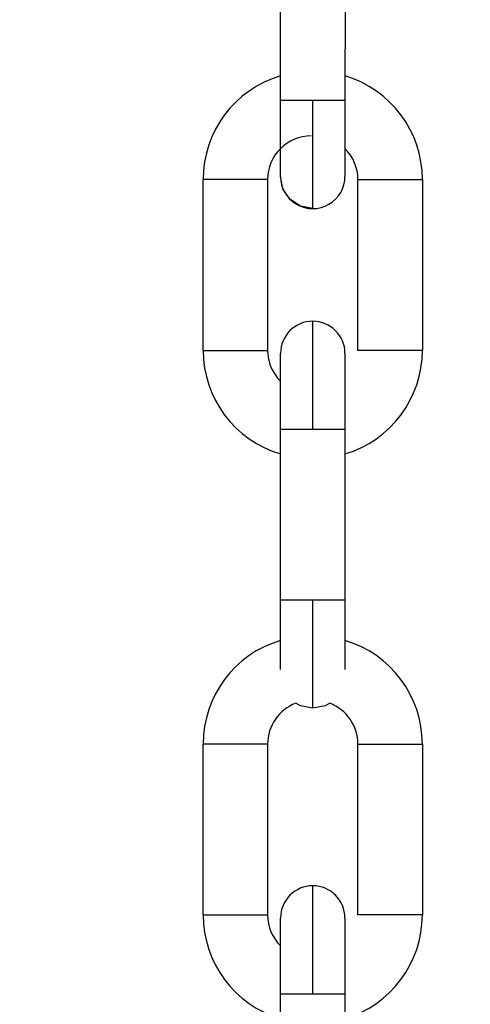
# Model space of a CAD drawing. Header units: inches. Extents: x 170 to 288, y 234 to 248.
# Tile 106 of 192: x 186.075 to 186.1116, y 243.9521 to 244.0323. Entities that reach past the tile are written whole.
import ezdxf

# ---------------------------------------------------------------- set-up
doc = ezdxf.new("R2010")
doc.units = ezdxf.units.IN
doc.header["$LTSCALE"] = 0.25
doc.header["$MEASUREMENT"] = 0
doc.layers.add('ANNOTATIONS', color=1, linetype='Continuous')
doc.layers.add('SLIM E GUIDE MOTOR LH', color=7, linetype='Continuous')
doc.styles.add('ARIAL', font='arial.ttf', dxfattribs={"height": 0.09375})
doc.dimstyles.new('STANDARD$0', dxfattribs={"dimtxt": 0.09375, "dimasz": 0.09375, "dimexe": 0.03125, "dimexo": 0.046875, "dimgap": 0.09, "dimtad": 0, "dimtih": 1, "dimtoh": 1, "dimdec": 4, "dimzin": 0, "dimdsep": 46, "dimtxsty": 'ARIAL', "dimcen": 0.09, "dimadec": 0, "dimazin": 0, "dimtfac": 1, "dimtdec": 4, "dimtofl": 0, "dimtmove": 0, "dimatfit": 1, "dimfxl": 1, "dimtolj": 1, "dimtzin": 0, "dimarcsym": 0})

# ---------------------------------------------------------------- blocks, each defined once
blk = doc.blocks.new('*D11')
at = {"layer": 'ANNOTATIONS', "color": 0, "lineweight": -2, "transparency": 16777216}
for p, q in [((185.6191465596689, 244.1437778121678), (187.0176164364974, 244.1437778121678)), ((186.9863664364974, 244.0500278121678), (186.9863664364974, 242.3590412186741)), ((186.9863664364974, 240.2331944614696), (186.9863664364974, 241.9241810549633)), ((185.7089299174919, 240.1394444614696), (187.0176164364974, 240.1394444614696))]:
    blk.add_line(p, q, dxfattribs=at)
at = {"layer": 'ANNOTATIONS', "color": 0, "transparency": 16777216}
for points in [[(186.9707414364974, 244.0500278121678), (187.0019914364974, 244.0500278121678), (186.9863664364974, 244.1437778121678)], [(186.9707414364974, 240.2331944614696), (187.0019914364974, 240.2331944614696), (186.9863664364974, 240.1394444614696)]]:
    blk.add_solid(points, dxfattribs=at)
at = {"layer": 'defpoints', "color": 0, "transparency": 16777216}
for p in [(185.5722715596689, 244.1437778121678), (186.9863664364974, 244.1437778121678), (185.6620549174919, 240.1394444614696)]:
    blk.add_point(p, dxfattribs=at)
at = {"layer": 'ANNOTATIONS', "color": 0, "transparency": 16777216, "insert": (186.9863664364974, 242.1416111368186), "char_height": 0.09375, "attachment_point": 5, "style": 'ARIAL'}
blk.add_mtext('\\A1;OPENING \\PHEIGHT', dxfattribs=at)

msp = doc.modelspace()

# ---------------------------------------------------------------- linework, layer by layer
at = {"layer": 'SLIM E GUIDE MOTOR LH'}
for p, q in [((186.0961911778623, 244.0256718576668), (186.0961914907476, 244.0395826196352)), ((186.1014408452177, 244.0395825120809), (186.1014405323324, 244.0256717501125)), ((186.0898915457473, 244.0053411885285), (186.0898918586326, 244.0192519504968)), ((186.0951412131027, 244.0192518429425), (186.0951409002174, 244.0053410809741)), ((186.1024900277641, 244.0053409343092), (186.1024902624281, 244.0192516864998)), ((186.1077396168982, 244.0192515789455), (186.1077393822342, 244.0053408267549)), ((186.0961903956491, 243.9850104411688), (186.0961906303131, 243.9989212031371)), ((186.1014399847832, 243.9989210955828), (186.1014397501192, 243.9850103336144)), ((186.0898906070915, 243.9593857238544), (186.0898909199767, 243.9732964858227)), ((186.0951402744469, 243.9732963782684), (186.0951399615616, 243.9593856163)), ((186.1024890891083, 243.9593854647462), (186.1024893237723, 243.9732962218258)), ((186.1077386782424, 243.9732961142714), (186.1077384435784, 243.9593853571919)), ((186.0961894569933, 243.9390549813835), (186.0961896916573, 243.9529657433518)), ((186.1014390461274, 243.9529656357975), (186.1014388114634, 243.9390548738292))]:
    msp.add_line(p, q, dxfattribs=at)
at = {"layer": 'SLIM E GUIDE MOTOR LH', "flags": 128}
for points in [[(186.096191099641, 244.0195037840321), (186.096191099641, 244.0222450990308), (186.0961911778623, 244.023311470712), (186.0961911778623, 244.0256718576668)], [(186.098815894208, 244.0256718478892), (186.0978114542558, 244.0256718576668), (186.0969599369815, 244.0256718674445), (186.0963910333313, 244.0256718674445), (186.0961911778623, 244.0256718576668)], [(186.0988156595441, 244.0168790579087), (186.0988157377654, 244.0170480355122), (186.0988157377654, 244.0207868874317), (186.0988158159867, 244.0223070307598), (186.0988158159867, 244.0239564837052), (186.098815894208, 244.0256718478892)], [(186.1014405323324, 244.0256717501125), (186.1012407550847, 244.0256717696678), (186.1006717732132, 244.0256717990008), (186.0998202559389, 244.0256718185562), (186.098815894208, 244.0256718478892)], [(186.1014405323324, 244.0256717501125), (186.1014405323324, 244.0233113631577), (186.1014404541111, 244.0222449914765), (186.1014404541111, 244.0195036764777)], [(186.0988156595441, 244.0168790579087), (186.0978112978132, 244.0170788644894), (186.0969597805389, 244.0176478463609), (186.0963908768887, 244.0184993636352), (186.096191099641, 244.0195037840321)], [(186.0951412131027, 244.0192518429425), (186.094941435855, 244.0192518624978), (186.0943724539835, 244.0192518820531), (186.0935209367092, 244.0192519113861), (186.092516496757, 244.0192519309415), (186.0915121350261, 244.0192519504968), (186.0906606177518, 244.0192519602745), (186.0900916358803, 244.0192519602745), (186.0898918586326, 244.0192519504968)], [(186.1024902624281, 244.0192516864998), (186.1026900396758, 244.0192517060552), (186.1032590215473, 244.0192517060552), (186.1041105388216, 244.0192516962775), (186.1051149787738, 244.0192516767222), (186.1061193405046, 244.0192516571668), (186.106970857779, 244.0192516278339), (186.1075398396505, 244.0192515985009), (186.1077396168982, 244.0192515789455)], [(186.0988153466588, 243.9989211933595), (186.0988153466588, 244.0006365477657), (186.0988154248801, 244.0022859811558), (186.0988154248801, 244.0051384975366), (186.0988155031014, 244.0062319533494), (186.0988155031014, 244.0077137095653)], [(186.0898915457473, 244.0053411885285), (186.0900914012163, 244.0053411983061), (186.0906603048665, 244.0053411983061), (186.0915118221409, 244.0053411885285), (186.0935207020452, 244.0053411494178), (186.0943721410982, 244.0053411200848), (186.0949411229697, 244.0053411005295), (186.0951409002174, 244.0053410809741)], [(186.0961907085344, 244.0032824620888), (186.0961907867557, 244.0040495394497), (186.0961907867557, 244.0050890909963)], [(186.1014401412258, 244.0050889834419), (186.1014401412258, 244.004049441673), (186.1014400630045, 244.0032823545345)], [(186.1077393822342, 244.0053408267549), (186.1075395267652, 244.0053408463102), (186.106970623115, 244.0053408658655), (186.1061191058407, 244.0053408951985), (186.1041102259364, 244.0053409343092), (186.1032587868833, 244.0053409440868), (186.1026898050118, 244.0053409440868), (186.1024900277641, 244.0053409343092)], [(186.0961906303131, 243.9989212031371), (186.0961907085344, 244.0001245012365), (186.0961907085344, 244.0032825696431), (186.0961907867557, 244.004049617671)], [(186.1014401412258, 244.0040495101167), (186.1014400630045, 244.0032824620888), (186.1014400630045, 244.0001243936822), (186.1014399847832, 243.9989210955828)], [(186.1014400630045, 244.0001242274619), (186.1014399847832, 243.9989209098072)], [(186.0961906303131, 243.9989212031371), (186.0963904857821, 243.9989212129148), (186.0978109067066, 243.9989212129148), (186.0988153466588, 243.9989211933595)], [(186.0988153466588, 243.9989211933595), (186.099819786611, 243.9989211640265), (186.100671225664, 243.9989211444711), (186.1012402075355, 243.9989211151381), (186.1014399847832, 243.9989210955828)], [(186.0961902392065, 243.9793564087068), (186.0961902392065, 243.9798819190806), (186.0961903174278, 243.9806489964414), (186.0961903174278, 243.9838071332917), (186.0961903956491, 243.9850104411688)], [(186.0988150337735, 243.9850104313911), (186.0978105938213, 243.9850104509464), (186.0969591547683, 243.9850104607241), (186.0963901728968, 243.9850104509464), (186.0961903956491, 243.9850104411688)], [(186.0988148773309, 243.9762176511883), (186.0988148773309, 243.9776995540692), (186.0988149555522, 243.9787930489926), (186.0988149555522, 243.9816456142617), (186.0988150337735, 243.9832950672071), (186.0988150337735, 243.9850104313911)], [(186.1014397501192, 243.9850103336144), (186.1012398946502, 243.9850103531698), (186.100670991, 243.9850103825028), (186.0998194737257, 243.9850104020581), (186.0988150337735, 243.9850104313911)], [(186.1014397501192, 243.9850103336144), (186.1014396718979, 243.9838070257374), (186.1014396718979, 243.9815835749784), (186.1014395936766, 243.9806488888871), (186.1014395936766, 243.9793563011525)], [(186.0988148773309, 243.9762176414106), (186.0978104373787, 243.976417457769), (186.0974287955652, 243.9766135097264)], [(186.1001974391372, 243.9766112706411), (186.0998193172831, 243.9764174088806), (186.0988148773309, 243.9762176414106)], [(186.1002009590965, 243.9766134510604), (186.0998193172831, 243.9764174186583)], [(186.0951402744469, 243.9732963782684), (186.0949404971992, 243.9732963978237), (186.0943715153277, 243.9732964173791), (186.0935199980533, 243.973296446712), (186.0925155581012, 243.9732964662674), (186.0915111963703, 243.9732964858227), (186.090659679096, 243.9732964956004), (186.0900906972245, 243.9732964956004), (186.0898909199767, 243.9732964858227)], [(186.1024893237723, 243.9732962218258), (186.10268910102, 243.9732962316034), (186.1032580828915, 243.9732962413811), (186.1041096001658, 243.9732962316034), (186.105114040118, 243.9732962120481), (186.1061184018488, 243.9732961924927), (186.1069699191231, 243.9732961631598), (186.1075389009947, 243.9732961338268), (186.1077386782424, 243.9732961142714)], [(186.098814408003, 243.9529657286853), (186.098814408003, 243.9546810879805), (186.0988144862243, 243.9563305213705), (186.0988144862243, 243.9591830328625), (186.0988145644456, 243.9602764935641), (186.0988145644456, 243.96175824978)], [(186.0898906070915, 243.9593857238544), (186.0900904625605, 243.959385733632), (186.0906593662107, 243.959385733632), (186.091510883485, 243.9593857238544), (186.0925153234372, 243.9593857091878), (186.0935197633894, 243.9593856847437), (186.0943712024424, 243.9593856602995), (186.0949401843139, 243.9593856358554), (186.0951399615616, 243.9593856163)], [(186.1077384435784, 243.9593853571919), (186.1075385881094, 243.9593853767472), (186.1069696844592, 243.9593854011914), (186.1061181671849, 243.9593854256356), (186.1051137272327, 243.9593854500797), (186.1041092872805, 243.9593854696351), (186.1032578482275, 243.9593854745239), (186.102688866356, 243.9593854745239), (186.1024890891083, 243.9593854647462)], [(186.0961897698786, 243.9573270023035), (186.0961898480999, 243.9580940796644), (186.0961898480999, 243.9591336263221)], [(186.10143920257, 243.9591335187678), (186.10143920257, 243.9580939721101), (186.1014391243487, 243.9573268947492), (186.1014391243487, 243.9541687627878), (186.1014390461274, 243.9529654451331)], [(186.0961896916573, 243.9529657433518), (186.0961897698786, 243.9541690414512), (186.0961897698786, 243.957327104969), (186.0961898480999, 243.9580941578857)], [(186.10143920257, 243.9580940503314), (186.1014391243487, 243.9573269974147)], [(186.1014391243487, 243.9541689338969), (186.1014390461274, 243.9529656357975)], [(186.0961896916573, 243.9529657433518), (186.0963895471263, 243.9529657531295), (186.0969584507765, 243.9529657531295), (186.0978099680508, 243.9529657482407), (186.098814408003, 243.9529657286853)], [(186.098814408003, 243.9529657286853), (186.0998188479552, 243.9529657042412), (186.1006702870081, 243.952965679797), (186.1012392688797, 243.9529656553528), (186.1014390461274, 243.9529656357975)]]:
    msp.add_lwpolyline(points, dxfattribs=at)
at = {"layer": 'SLIM E GUIDE MOTOR LH'}
for centre, radius, start, end in [((186.0986833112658, 244.0192517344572), 0.00879265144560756, 106.4727034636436, 179.9985925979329), ((186.09894697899, 244.0192517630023), 0.008792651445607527, 359.9988299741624, 73.52471910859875), ((186.0986845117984, 244.019251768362), 0.003543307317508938, 89.99882997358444, 179.998829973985), ((186.09894697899, 244.0192517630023), 0.003543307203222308, 359.9988299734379, 45.27391868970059), ((186.0988157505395, 244.0195037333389), 0.002624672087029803, 179.9988299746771, 359.9994094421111), ((186.0988154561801, 244.0050890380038), 0.002624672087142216, 359.979854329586, 179.9798341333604), ((186.0986842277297, 244.0053410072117), 0.008792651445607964, 179.9988299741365, 253.5247191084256), ((186.0986842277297, 244.0053410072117), 0.003543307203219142, 179.9988299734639, 225.2739186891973), ((186.0989466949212, 244.0053410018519), 0.008792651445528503, 286.4729408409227, 359.9988299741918), ((186.0986835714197, 243.9732962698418), 0.00879265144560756, 106.4727034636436, 179.9985925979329), ((186.0989460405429, 243.9732962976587), 0.008792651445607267, 359.9988299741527, 73.52451000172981), ((186.0986835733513, 243.9732963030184), 0.00354330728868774, 110.6790003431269, 179.9988299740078), ((186.0989460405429, 243.9732962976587), 0.003543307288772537, 359.9988299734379, 69.3186320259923), ((186.0988145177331, 243.9591335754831), 0.002624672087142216, 359.979854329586, 179.9798341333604), ((186.0986832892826, 243.959385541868), 0.008792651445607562, 179.9988299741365, 253.5247191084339), ((186.0986832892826, 243.959385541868), 0.003543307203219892, 179.9988299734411, 225.2739186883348), ((186.0989457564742, 243.9593855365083), 0.00879265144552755, 286.4729408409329, 359.998829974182)]:
    msp.add_arc(centre, radius, start, end, dxfattribs=at)

# ---------------------------------------------------------------- dimensions: what is measured, and where the dimension line sits
at = {"layer": 'ANNOTATIONS'}
dim = msp.add_linear_dim(base=(186.9863664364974, 244.1437778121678), p1=(185.6620549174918, 240.1394444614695), p2=(185.5722715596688, 244.1437778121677), angle=90, text='OPENING \\PHEIGHT', dimstyle='STANDARD$0', dxfattribs=at)
dim.commit()
dim.dimension.update_dxf_attribs({"geometry": '*D11', "text_midpoint": (186.9863664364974, 242.1416111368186)})

doc.saveas('drawing.dxf')
